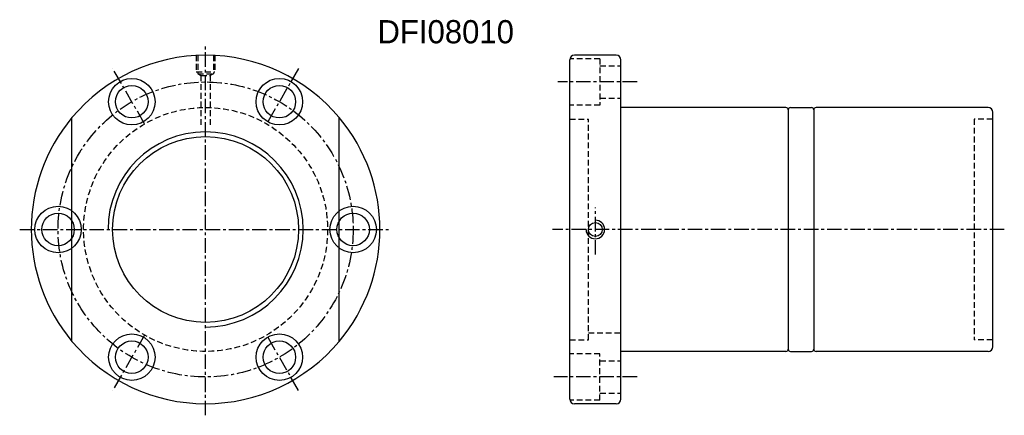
# Model space of a CAD drawing. Extents: x 84 to 1824, y 151 to 1455.
import ezdxf

# ---------------------------------------------------------------- set-up
doc = ezdxf.new("R2010")
doc.units = 0
doc.header["$LTSCALE"] = 5
doc.header["$MEASUREMENT"] = 0
doc.linetypes.add('CENTER', pattern=[2, 1.25, -0.25, 0.25, -0.25])
doc.linetypes.add('DASHED', pattern=[0.75, 0.5, -0.25])
for name, color, linetype in [('CL', 1, 'CENTER'), ('DIM', 4, 'CONTINUOUS'), ('HID', 2, 'DASHED'), ('OUT', 3, 'CONTINUOUS')]:
    doc.layers.add(name, color=color, linetype=linetype)

msp = doc.modelspace()

# ---------------------------------------------------------------- linework, layer by layer
at = {"layer": 'CL', "color": 7}
for p, q in [((164.23, 150.63), (164.23, 310.63)), ((137.98, 276.1), (124.23, 299.92)), ((204.23, 299.92), (190.48, 276.1)), ((349.93, 294.13), (315.77, 294.13)), ((331.95, 219.82), (331.95, 240.12)), ((84.23, 230.63), (244.23, 230.63)), ((507.95, 230.63), (313.5, 230.63)), ((137.98, 185.17), (124.23, 161.35)), ((204.23, 161.35), (190.48, 185.17)), ((349.93, 167.13), (314.05, 167.13))]:
    msp.add_line(p, q, dxfattribs=at)
msp.add_circle((164.23, 230.63), 63.5, dxfattribs=at)
at = {"layer": 'DIM', "color": 7}
for centre, radius in [((164.23, 230.63), 40), ((100.73, 230.63), 10), ((100.73, 230.63), 7), ((227.73, 230.63), 10), ((227.73, 230.63), 7)]:
    msp.add_circle(centre, radius, dxfattribs=at)
for centre, radius, start, end in [((164.23, 230.63), 75, 140.0555, 219.9445), ((164.23, 230.63), 75, 320.0555, 39.9445), ((164.23, 230.63), 42, 270, 180), ((331.95, 230.63), 4, 180, 90)]:
    msp.add_arc(centre, radius, start, end, dxfattribs=at)
at = {"layer": 'HID', "color": 7}
for p, q in [((160.23, 305.63), (160.23, 298.43)), ((160.83, 305.63), (160.83, 297.63)), ((167.63, 305.63), (167.63, 297.63)), ((168.23, 305.63), (168.23, 298.43)), ((333.95, 304.13), (320.95, 304.13)), ((333.95, 304.13), (333.95, 284.13)), ((333.95, 301.13), (342.95, 301.13)), ((160.23, 298.43), (168.23, 298.43)), ((160.83, 297.63), (162.23, 296.93)), ((160.83, 297.63), (167.63, 297.63)), ((162.23, 296.93), (162.23, 274.84)), ((162.23, 296.93), (166.23, 296.93)), ((167.63, 297.63), (166.23, 296.93)), ((166.23, 296.93), (166.23, 274.84)), ((333.95, 284.13), (320.95, 284.13)), ((333.95, 287.13), (342.95, 287.13)), ((320.95, 278.13), (328.95, 278.13)), ((328.95, 183.13), (328.95, 278.13)), ((494.95, 278.13), (494.95, 183.13)), ((502.95, 278.13), (494.95, 278.13)), ((320.95, 183.13), (328.95, 183.13)), ((328.95, 186.13), (342.95, 186.13)), ((502.95, 183.13), (494.95, 183.13)), ((333.95, 177.13), (320.95, 177.13)), ((333.95, 157.13), (333.95, 177.13)), ((333.95, 174.13), (342.95, 174.13)), ((333.95, 157.13), (320.95, 157.13)), ((333.95, 160.13), (342.95, 160.13))]:
    msp.add_line(p, q, dxfattribs=at)
msp.add_circle((164.23, 230.63), 52.5, dxfattribs=at)
at = {"layer": 'OUT', "color": 7}
for p, q in [((340.95, 305.63), (322.95, 305.63)), ((320.95, 157.63), (320.95, 303.63)), ((342.95, 157.63), (342.95, 303.63)), ((413.95, 283.13), (342.95, 283.13)), ((414.95, 282.13), (414.95, 179.13)), ((415.95, 283.13), (424.95, 283.13)), ((425.95, 282.13), (425.95, 179.13)), ((425.95, 282.13), (425.95, 179.13)), ((500.95, 283.13), (426.95, 283.13)), ((502.95, 180.13), (502.95, 281.13)), ((106.73, 182.48), (106.73, 278.79)), ((221.73, 182.48), (221.73, 278.79)), ((413.95, 178.13), (342.95, 178.13)), ((415.95, 178.13), (424.95, 178.13)), ((500.95, 178.13), (426.95, 178.13)), ((340.95, 155.63), (322.95, 155.63))]:
    msp.add_line(p, q, dxfattribs=at)
for centre, radius in [((132.48, 285.63), 10), ((132.48, 285.63), 7), ((195.98, 285.63), 10), ((195.98, 285.63), 7), ((331.95, 230.63), 3), ((132.48, 175.64), 10), ((132.48, 175.64), 7), ((195.98, 175.64), 10), ((195.98, 175.64), 7)]:
    msp.add_circle(centre, radius, dxfattribs=at)
for centre, radius, start, end in [((164.23, 230.63), 75, 39.9445, 140.0555), ((322.95, 303.63), 2, 90, 180), ((340.95, 303.63), 2, 0, 90), ((413.95, 282.13), 1, 0, 90), ((415.95, 282.13), 1, 90, 180), ((424.95, 282.13), 1, 0, 90), ((426.95, 282.13), 1, 90, 180), ((500.95, 281.13), 2, 0, 90), ((164.23, 230.63), 75, 219.9445, 320.0555), ((413.95, 179.13), 1, 270, 0), ((415.95, 179.13), 1, 180, 270), ((424.95, 179.13), 1, 270, 0), ((426.95, 179.13), 1, 180, 270), ((500.95, 180.13), 2, 270, 0), ((322.95, 157.63), 2, 180, 270), ((340.95, 157.63), 2, 270, 0)]:
    msp.add_arc(centre, radius, start, end, dxfattribs=at)

# ---------------------------------------------------------------- texts
at = {"layer": 'DIM', "color": 7}
msp.add_text('DFI08010', height=10, dxfattribs=at).set_placement((238.2, 310.75))

doc.saveas('drawing.dxf')
